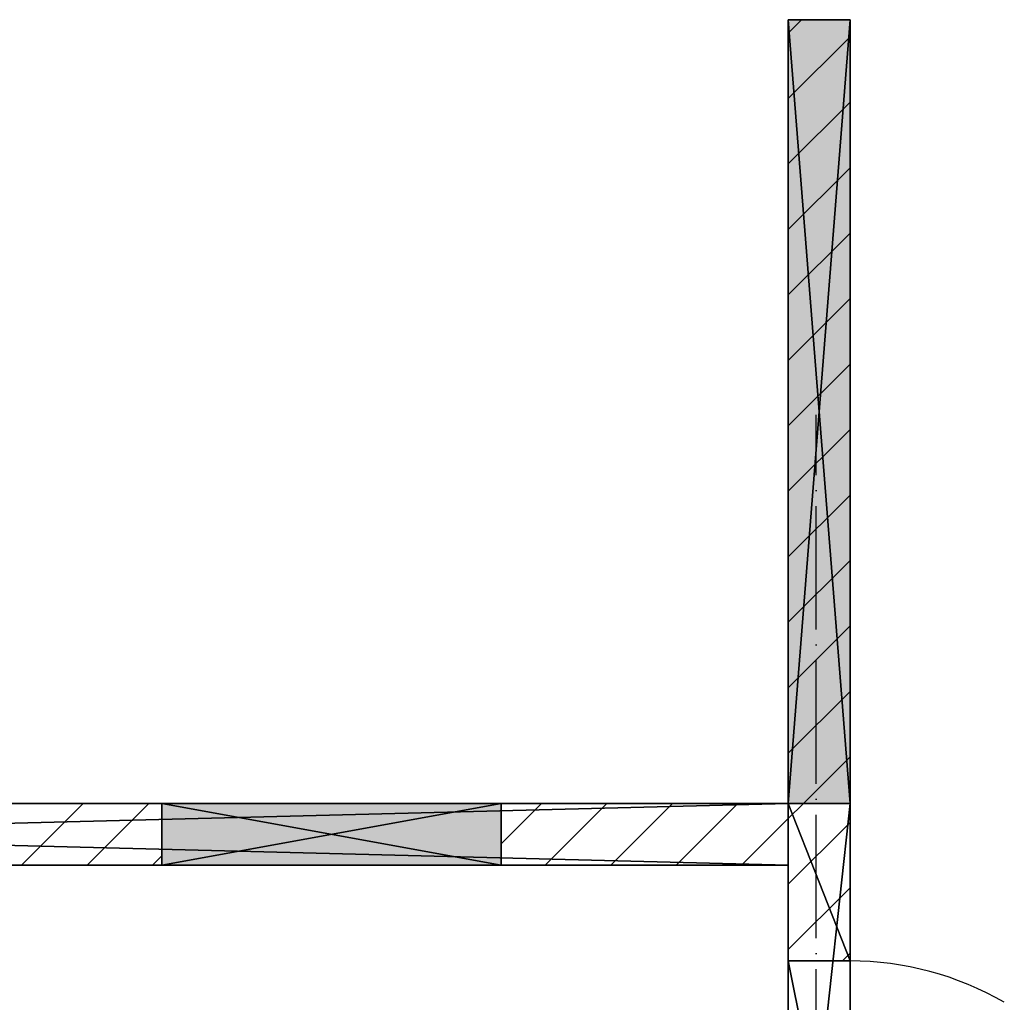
# Model space of a CAD drawing. Header units: millimetres. Extents: x 40580 to 559114, y -343730 to 81020.
# Tile 177 of 256: x 248864 to 252055, y -65197 to -62013. Entities that reach past the tile are written whole.
import ezdxf

# ---------------------------------------------------------------- set-up
doc = ezdxf.new("R2010")
doc.units = ezdxf.units.MM
doc.linetypes.add('______11', pattern=[500, 400, -50, 0, -50])
doc.linetypes.add('______5', pattern=[1100, 800, -100, 100, -100])
for name, color, linetype in [('____________', 7, 'Continuous'), ('___________________', 253, '______5'), ('__________________________', 22, 'Continuous')]:
    doc.layers.add(name, color=color, linetype=linetype)

msp = doc.modelspace()

# ---------------------------------------------------------------- hatches: boundary and pattern name
at = {"layer": '____________', "linetype": 'Continuous'}
msp.add_hatch(color=254, dxfattribs=at).paths.add_polyline_path([(251354.7, -62013.1), (251354.7, -64553.1), (251554.7, -64553.1), (251554.7, -62013.1)])

# ---------------------------------------------------------------- linework, layer by layer
at = {"layer": '____________', "color": 253, "linetype": '______11'}
for p, q in [((251354.7, -62056.4), (251397.9, -62013.1)), ((251354.7, -62480.6), (251554.7, -62280.6)), ((251354.7, -62904.9), (251554.7, -62704.9)), ((251354.7, -63329.1), (251554.7, -63129.1)), ((251354.7, -63753.4), (251554.7, -63553.4)), ((251354.7, -64177.7), (251554.7, -63977.7)), ((251403.4, -64553.1), (251554.7, -64401.9)), ((251354.7, -64601.9), (251403.4, -64553.1)), ((251203.4, -64753.1), (251354.7, -64601.9)), ((251354.7, -65026.2), (251554.7, -64826.2))]:
    msp.add_line(p, q, dxfattribs=at)
at = {"layer": '____________', "color": 253, "linetype": '______5'}
for p, q in [((251354.7, -62268.5), (251554.7, -62068.5)), ((251354.7, -62692.7), (251554.7, -62492.7)), ((251354.7, -63117), (251554.7, -62917)), ((251354.7, -63541.3), (251554.7, -63341.3)), ((251354.7, -63965.5), (251554.7, -63765.5)), ((251354.7, -64389.8), (251554.7, -64189.8)), ((251354.7, -64814.1), (251554.7, -64614.1)), ((249294.2, -64753.1), (249324.7, -64722.7)), ((251529.8, -65063.1), (251554.7, -65038.3))]:
    msp.add_line(p, q, dxfattribs=at)
for points in [[(248870, -64753.1), (249070, -64553.1), (249070, -64553.1)], [(250567, -64753.1), (250767, -64553.1), (250767, -64553.1)], [(250991.3, -64753.1), (251191.3, -64553.1), (251191.3, -64553.1)]]:
    msp.add_lwpolyline(points, dxfattribs=at)
at = {"layer": '____________', "color": 253, "linetype": '______11'}
for points in [[(249082.1, -64753.1), (249282.1, -64553.1), (249282.1, -64553.1)], [(250424.7, -64683.4), (250554.9, -64553.1), (250554.9, -64553.1)], [(250779.2, -64753.1), (250979.2, -64553.1), (250979.2, -64553.1)]]:
    msp.add_lwpolyline(points, dxfattribs=at)
at = {"layer": '____________', "color": 7, "linetype": 'Continuous'}
msp.add_arc((251554.7, -66063.1), 1000, 60, 90, dxfattribs=at)
at = {"layer": '___________________', "color": 253, "linetype": '______11'}
msp.add_line((251444.7, -83493.1), (251444.7, -63293.1), dxfattribs=at)
msp.add_line((251444.7, -83493.1), (251444.7, -63293.1), dxfattribs=at)
at = {"layer": '__________________________', "color": 180, "linetype": 'Continuous'}
for p, q in [((250424.7, -64553.1), (249324.7, -64553.1)), ((249324.7, -64553.1), (249324.7, -64753.1)), ((249324.7, -64553.1), (250424.7, -64753.1)), ((249324.7, -64753.1), (250424.7, -64553.1)), ((250424.7, -64753.1), (250424.7, -64553.1)), ((249324.7, -64753.1), (250424.7, -64753.1))]:
    msp.add_line(p, q, dxfattribs=at)
at = {"layer": '__________________________', "color": 171, "linetype": 'Continuous'}
for points in [[(249324.7, -64753.1), (249324.7, -64553.1), (250424.7, -64753.1)], [(250424.7, -64753.1), (249324.7, -64553.1), (250424.7, -64553.1)]]:
    msp.add_solid(points, dxfattribs=at)

# ---------------------------------------------------------------- meshes
at = {"layer": '____________', "color": 7, "linetype": 'Continuous'}
mesh = msp.add_polyface(dxfattribs=at)
corners = [(251354.7, -62013.1, -1200), (251354.7, -64553.1, -1200), (251354.7, -64553.1, -350), (251354.7, -62013.1, -350)]
mesh.append_faces([[corners[k] for k in face] for face in [(1, 2, 0)]], dxfattribs={"vtx1": -1, "color": 7})
mesh.append_faces([[corners[k] for k in face] for face in [(2, 3, 0)]], dxfattribs={"vtx2": -1, "color": 7})
mesh = msp.add_polyface(dxfattribs=at)
corners = [(251554.7, -62013.1, -1200), (251354.7, -62013.1, -1200), (251354.7, -62013.1, -350), (251554.7, -62013.1, -350)]
mesh.append_faces([[corners[k] for k in face] for face in [(1, 2, 0)]], dxfattribs={"vtx1": -1, "color": 7})
mesh.append_faces([[corners[k] for k in face] for face in [(2, 3, 0)]], dxfattribs={"vtx2": -1, "color": 7})
mesh = msp.add_polyface(dxfattribs=at)
corners = [(251554.7, -62013.1, -350), (251354.7, -62013.1, -350), (251354.7, -64553.1, -350), (251554.7, -64553.1, -350)]
mesh.append_faces([[corners[k] for k in face] for face in [(1, 2, 0)]], dxfattribs={"vtx1": -1, "color": 7})
mesh.append_faces([[corners[k] for k in face] for face in [(2, 3, 0)]], dxfattribs={"vtx2": -1, "color": 7})
mesh = msp.add_polyface(dxfattribs=at)
corners = [(251354.7, -62013.1, -1200), (251554.7, -62013.1, -1200), (251554.7, -64553.1, -1200), (251354.7, -64553.1, -1200)]
mesh.append_faces([[corners[k] for k in face] for face in [(1, 2, 0)]], dxfattribs={"vtx1": -1, "color": 7})
mesh.append_faces([[corners[k] for k in face] for face in [(2, 3, 0)]], dxfattribs={"vtx2": -1, "color": 7})
mesh = msp.add_polyface(dxfattribs=at)
corners = [(251554.7, -64553.1, -1200), (251554.7, -62013.1, -1200), (251554.7, -62013.1, -350), (251554.7, -64553.1, -350)]
mesh.append_faces([[corners[k] for k in face] for face in [(1, 2, 0)]], dxfattribs={"vtx1": -1, "color": 7})
mesh.append_faces([[corners[k] for k in face] for face in [(2, 3, 0)]], dxfattribs={"vtx2": -1, "color": 7})
mesh = msp.add_polyface(dxfattribs=at)
corners = [(251354.7, -64553.1, -3800), (243494.7, -64553.1, -3800), (243494.7, -64553.1, -350), (251354.7, -64553.1, -350), (250424.7, -64553.1, -600), (249324.7, -64553.1, -600), (249324.7, -64553.1, -1100), (250424.7, -64553.1, -1100), (246779.2, -64553.1, -2249.8), (246773.1, -64553.1, -2233.9), (246765.4, -64553.1, -2218.8), (246756.1, -64553.1, -2204.5), (246745.4, -64553.1, -2191.3), (246733.4, -64553.1, -2179.2), (246720.2, -64553.1, -2168.5), (246705.9, -64553.1, -2159.3), (246690.7, -64553.1, -2151.5), (246674.9, -64553.1, -2145.5), (246658.4, -64553.1, -2141.1), (246641.6, -64553.1, -2138.4), (246624.7, -64553.1, -2137.5), (246607.7, -64553.1, -2138.4), (246590.9, -64553.1, -2141.1), (246574.4, -64553.1, -2145.5), (246558.6, -64553.1, -2151.5), (246543.4, -64553.1, -2159.3), (246529.1, -64553.1, -2168.5), (246515.9, -64553.1, -2179.2), (246503.9, -64553.1, -2191.3), (246493.2, -64553.1, -2204.5), (246483.9, -64553.1, -2218.8), (246476.2, -64553.1, -2233.9), (246470.1, -64553.1, -2249.8), (246465.7, -64553.1, -2266.2), (246463, -64553.1, -2283), (246462.2, -64553.1, -2300), (246463, -64553.1, -2317), (246465.7, -64553.1, -2333.8), (246470.1, -64553.1, -2350.2), (246476.2, -64553.1, -2366.1), (246483.9, -64553.1, -2381.2), (246493.2, -64553.1, -2395.5), (246503.9, -64553.1, -2408.7), (246515.9, -64553.1, -2420.8), (246529.1, -64553.1, -2431.5), (246543.4, -64553.1, -2440.7), (246558.6, -64553.1, -2448.5), (246574.4, -64553.1, -2454.5), (246590.9, -64553.1, -2458.9), (246607.7, -64553.1, -2461.6), (246624.7, -64553.1, -2462.5), (246641.6, -64553.1, -2461.6), (246658.4, -64553.1, -2458.9), (246674.9, -64553.1, -2454.5), (246690.7, -64553.1, -2448.5), (246705.9, -64553.1, -2440.7), (246720.2, -64553.1, -2431.5), (246733.4, -64553.1, -2420.8), (246745.4, -64553.1, -2408.7), (246756.1, -64553.1, -2395.5), (246765.4, -64553.1, -2381.2), (246773.1, -64553.1, -2366.1), (246779.2, -64553.1, -2350.2), (246783.6, -64553.1, -2333.8), (246786.3, -64553.1, -2317), (246787.2, -64553.1, -2300), (246786.3, -64553.1, -2283), (246783.6, -64553.1, -2266.2), (248379.2, -64553.1, -2249.8), (248373.1, -64553.1, -2233.9), (248365.4, -64553.1, -2218.8), (248356.1, -64553.1, -2204.5), (248345.4, -64553.1, -2191.3), (248333.4, -64553.1, -2179.2), (248320.2, -64553.1, -2168.5), (248305.9, -64553.1, -2159.3), (248290.7, -64553.1, -2151.5), (248274.9, -64553.1, -2145.5), (248258.4, -64553.1, -2141.1), (248241.6, -64553.1, -2138.4), (248224.7, -64553.1, -2137.5), (248207.7, -64553.1, -2138.4), (248190.9, -64553.1, -2141.1), (248174.4, -64553.1, -2145.5), (248158.6, -64553.1, -2151.5), (248143.4, -64553.1, -2159.3), (248129.1, -64553.1, -2168.5), (248115.9, -64553.1, -2179.2), (248103.9, -64553.1, -2191.3), (248093.2, -64553.1, -2204.5), (248083.9, -64553.1, -2218.8), (248076.2, -64553.1, -2233.9), (248070.1, -64553.1, -2249.8), (248065.7, -64553.1, -2266.2), (248063, -64553.1, -2283), (248062.2, -64553.1, -2300), (248063, -64553.1, -2317), (248065.7, -64553.1, -2333.8), (248070.1, -64553.1, -2350.2), (248076.2, -64553.1, -2366.1), (248083.9, -64553.1, -2381.2), (248093.2, -64553.1, -2395.5), (248103.9, -64553.1, -2408.7), (248115.9, -64553.1, -2420.8), (248129.1, -64553.1, -2431.5), (248143.4, -64553.1, -2440.7), (248158.6, -64553.1, -2448.5), (248174.4, -64553.1, -2454.5), (248190.9, -64553.1, -2458.9), (248207.7, -64553.1, -2461.6), (248224.7, -64553.1, -2462.5), (248241.6, -64553.1, -2461.6), (248258.4, -64553.1, -2458.9), (248274.9, -64553.1, -2454.5), (248290.7, -64553.1, -2448.5), (248305.9, -64553.1, -2440.7), (248320.2, -64553.1, -2431.5), (248333.4, -64553.1, -2420.8), (248345.4, -64553.1, -2408.7), (248356.1, -64553.1, -2395.5), (248365.4, -64553.1, -2381.2), (248373.1, -64553.1, -2366.1), (248379.2, -64553.1, -2350.2), (248383.6, -64553.1, -2333.8), (248386.3, -64553.1, -2317), (248387.2, -64553.1, -2300), (248386.3, -64553.1, -2283), (248383.6, -64553.1, -2266.2)]
mesh.append_faces([[corners[k] for k in face] for face in [(15, 2, 5), (0, 63, 109), (82, 66, 7), (0, 68, 7)]], dxfattribs={"vtx0": -1, "vtx1": -1, "vtx2": -1, "color": 7})
mesh.append_faces([[corners[k] for k in face] for face in [(6, 8, 9), (3, 4, 5), (6, 9, 10), (30, 1, 2), (64, 100, 101), (65, 91, 92), (95, 64, 65), (7, 68, 69), (91, 65, 66), (8, 6, 7), (7, 3, 0)]], dxfattribs={"vtx0": -1, "vtx2": -1, "color": 7})
mesh.append_faces([[corners[k] for k in face] for face in [(2, 3, 5), (5, 6, 10), (10, 11, 5), (11, 12, 5), (12, 13, 5), (13, 14, 5), (14, 15, 5), (15, 16, 2), (16, 17, 2), (17, 18, 2), (18, 19, 2), (19, 20, 2), (20, 21, 2), (21, 22, 2), (22, 23, 2), (23, 24, 2), (24, 25, 2), (25, 26, 2), (26, 27, 2), (27, 28, 2), (28, 29, 2), (29, 30, 2), (30, 31, 1), (31, 32, 1), (32, 33, 1), (33, 34, 1), (34, 35, 1), (35, 36, 1), (36, 37, 1), (37, 38, 1), (38, 39, 1), (39, 40, 1), (40, 41, 1), (41, 42, 1), (42, 43, 1), (43, 44, 1), (44, 45, 1), (45, 46, 1), (46, 47, 1), (47, 48, 1), (48, 49, 1), (49, 50, 1), (50, 51, 1), (51, 52, 1), (52, 53, 1), (53, 54, 1), (0, 1, 54), (54, 55, 0), (55, 56, 0), (56, 57, 0), (57, 58, 0), (58, 59, 0), (59, 60, 0), (60, 61, 0), (61, 62, 0), (62, 63, 0), (63, 64, 101), (101, 102, 63), (102, 103, 63), (103, 104, 63), (104, 105, 63), (105, 106, 63), (106, 107, 63), (107, 108, 63), (108, 109, 63), (109, 110, 0), (110, 111, 0), (111, 112, 0), (112, 113, 0), (113, 114, 0), (114, 115, 0), (115, 116, 0), (116, 117, 0), (117, 118, 0), (118, 119, 0), (119, 120, 0), (120, 121, 0), (121, 122, 0), (122, 123, 0), (123, 124, 0), (124, 125, 0), (125, 126, 0), (126, 127, 0), (127, 68, 0), (92, 93, 65), (93, 94, 65), (94, 95, 65), (95, 96, 64), (96, 97, 64), (97, 98, 64), (98, 99, 64), (99, 100, 64), (69, 70, 7), (70, 71, 7), (71, 72, 7), (72, 73, 7), (73, 74, 7), (74, 75, 7), (75, 76, 7), (76, 77, 7), (77, 78, 7), (78, 79, 7), (79, 80, 7), (80, 81, 7), (81, 82, 7), (82, 83, 66), (83, 84, 66), (84, 85, 66), (85, 86, 66), (86, 87, 66), (87, 88, 66), (88, 89, 66), (89, 90, 66), (90, 91, 66), (66, 67, 7), (67, 8, 7), (7, 4, 3)]], dxfattribs={"vtx1": -1, "vtx2": -1, "color": 7})
mesh = msp.add_polyface(dxfattribs=at)
corners = [(251354.7, -64553.1, -3800), (251354.7, -64753.1, -3800), (243494.7, -64753.1, -3800), (243494.7, -64553.1, -3800)]
mesh.append_faces([[corners[k] for k in face] for face in [(1, 2, 0)]], dxfattribs={"vtx1": -1, "color": 7})
mesh.append_faces([[corners[k] for k in face] for face in [(2, 3, 0)]], dxfattribs={"vtx2": -1, "color": 7})
mesh = msp.add_polyface(dxfattribs=at)
corners = [(251354.7, -64753.1, -350), (251354.7, -64553.1, -350), (243494.7, -64553.1, -350), (243494.7, -64753.1, -350)]
mesh.append_faces([[corners[k] for k in face] for face in [(1, 2, 0)]], dxfattribs={"vtx1": -1, "color": 7})
mesh.append_faces([[corners[k] for k in face] for face in [(2, 3, 0)]], dxfattribs={"vtx2": -1, "color": 7})
mesh = msp.add_polyface(dxfattribs=at)
corners = [(249324.7, -64553.1, -1100), (249324.7, -64553.1, -600), (249324.7, -64753.1, -600), (249324.7, -64753.1, -1100)]
mesh.append_faces([[corners[k] for k in face] for face in [(1, 2, 0)]], dxfattribs={"vtx1": -1, "color": 7})
mesh.append_faces([[corners[k] for k in face] for face in [(2, 3, 0)]], dxfattribs={"vtx2": -1, "color": 7})
mesh = msp.add_polyface(dxfattribs=at)
corners = [(249324.7, -64753.1, -1100), (250424.7, -64753.1, -1100), (250424.7, -64553.1, -1100), (249324.7, -64553.1, -1100)]
mesh.append_faces([[corners[k] for k in face] for face in [(1, 2, 0)]], dxfattribs={"vtx1": -1, "color": 7})
mesh.append_faces([[corners[k] for k in face] for face in [(2, 3, 0)]], dxfattribs={"vtx2": -1, "color": 7})
mesh = msp.add_polyface(dxfattribs=at)
corners = [(249324.7, -64553.1, -600), (250424.7, -64553.1, -600), (250424.7, -64753.1, -600), (249324.7, -64753.1, -600)]
mesh.append_faces([[corners[k] for k in face] for face in [(1, 2, 0)]], dxfattribs={"vtx1": -1, "color": 7})
mesh.append_faces([[corners[k] for k in face] for face in [(2, 3, 0)]], dxfattribs={"vtx2": -1, "color": 7})
mesh = msp.add_polyface(dxfattribs=at)
corners = [(250424.7, -64753.1, -1100), (250424.7, -64753.1, -600), (250424.7, -64553.1, -600), (250424.7, -64553.1, -1100)]
mesh.append_faces([[corners[k] for k in face] for face in [(1, 2, 0)]], dxfattribs={"vtx1": -1, "color": 7})
mesh.append_faces([[corners[k] for k in face] for face in [(2, 3, 0)]], dxfattribs={"vtx2": -1, "color": 7})
mesh = msp.add_polyface(dxfattribs=at)
corners = [(251354.7, -64753.1, -3800), (251354.7, -64553.1, -3800), (251354.7, -64553.1, -350), (251354.7, -64753.1, -350)]
mesh.append_faces([[corners[k] for k in face] for face in [(1, 2, 0)]], dxfattribs={"vtx1": -1, "color": 7})
mesh.append_faces([[corners[k] for k in face] for face in [(2, 3, 0)]], dxfattribs={"vtx2": -1, "color": 7})
mesh = msp.add_polyface(dxfattribs=at)
corners = [(251354.7, -64553.1, -3800), (251354.7, -65063.1, -3800), (251354.7, -65063.1, -1600), (251354.7, -66063.1, -1600), (251354.7, -66063.1, -3800), (251354.7, -66393.1, -3800), (251354.7, -66393.1, -350), (251354.7, -64553.1, -350)]
mesh.append_faces([[corners[k] for k in face] for face in [(3, 6, 7)]], dxfattribs={"vtx0": -1, "vtx2": -1, "color": 7})
mesh.append_faces([[corners[k] for k in face] for face in [(7, 0, 2), (2, 3, 7), (3, 4, 6)]], dxfattribs={"vtx1": -1, "vtx2": -1, "color": 7})
mesh.append_faces([[corners[k] for k in face] for face in [(0, 1, 2), (4, 5, 6)]], dxfattribs={"vtx2": -1, "color": 7})
mesh = msp.add_polyface(dxfattribs=at)
corners = [(251554.7, -64553.1, -3800), (251354.7, -64553.1, -3800), (251354.7, -64553.1, -350), (251554.7, -64553.1, -350)]
mesh.append_faces([[corners[k] for k in face] for face in [(1, 2, 0)]], dxfattribs={"vtx1": -1, "color": 7})
mesh.append_faces([[corners[k] for k in face] for face in [(2, 3, 0)]], dxfattribs={"vtx2": -1, "color": 7})
mesh = msp.add_polyface(dxfattribs=at)
corners = [(251354.7, -66393.1, -350), (251554.7, -66393.1, -350), (251554.7, -64553.1, -350), (251354.7, -64553.1, -350)]
mesh.append_faces([[corners[k] for k in face] for face in [(1, 2, 0)]], dxfattribs={"vtx1": -1, "color": 7})
mesh.append_faces([[corners[k] for k in face] for face in [(2, 3, 0)]], dxfattribs={"vtx2": -1, "color": 7})
mesh = msp.add_polyface(dxfattribs=at)
corners = [(251554.7, -65063.1, -3800), (251354.7, -65063.1, -3800), (251354.7, -64553.1, -3800), (251554.7, -64553.1, -3800)]
mesh.append_faces([[corners[k] for k in face] for face in [(1, 2, 0)]], dxfattribs={"vtx1": -1, "color": 7})
mesh.append_faces([[corners[k] for k in face] for face in [(2, 3, 0)]], dxfattribs={"vtx2": -1, "color": 7})
mesh = msp.add_polyface(dxfattribs=at)
corners = [(251354.7, -64553.1, -1200), (251554.7, -64553.1, -1200), (251554.7, -64553.1, -350), (251354.7, -64553.1, -350)]
mesh.append_faces([[corners[k] for k in face] for face in [(1, 2, 0)]], dxfattribs={"vtx1": -1, "color": 7})
mesh.append_faces([[corners[k] for k in face] for face in [(2, 3, 0)]], dxfattribs={"vtx2": -1, "color": 7})
mesh = msp.add_polyface(dxfattribs=at)
corners = [(251554.7, -66393.1, -3800), (251554.7, -66063.1, -3800), (251554.7, -66063.1, -1600), (251554.7, -65063.1, -1600), (251554.7, -65063.1, -3800), (251554.7, -64553.1, -3800), (251554.7, -64553.1, -350), (251554.7, -66393.1, -350)]
mesh.append_faces([[corners[k] for k in face] for face in [(3, 6, 7)]], dxfattribs={"vtx0": -1, "vtx2": -1, "color": 7})
mesh.append_faces([[corners[k] for k in face] for face in [(7, 0, 2), (2, 3, 7), (3, 4, 6)]], dxfattribs={"vtx1": -1, "vtx2": -1, "color": 7})
mesh.append_faces([[corners[k] for k in face] for face in [(0, 1, 2), (4, 5, 6)]], dxfattribs={"vtx2": -1, "color": 7})
mesh = msp.add_polyface(dxfattribs=at)
corners = [(243494.7, -64753.1, -3800), (251354.7, -64753.1, -3800), (251354.7, -64753.1, -350), (243494.7, -64753.1, -350), (249324.7, -64753.1, -600), (250424.7, -64753.1, -600), (250424.7, -64753.1, -1100), (249324.7, -64753.1, -1100), (246783.6, -64753.1, -2333.8), (246779.2, -64753.1, -2350.2), (246773.1, -64753.1, -2366.1), (246765.4, -64753.1, -2381.2), (246756.1, -64753.1, -2395.5), (246745.4, -64753.1, -2408.7), (246733.4, -64753.1, -2420.8), (246720.2, -64753.1, -2431.5), (246705.9, -64753.1, -2440.7), (246690.7, -64753.1, -2448.5), (246674.9, -64753.1, -2454.5), (246658.4, -64753.1, -2458.9), (246641.6, -64753.1, -2461.6), (246624.7, -64753.1, -2462.5), (246607.7, -64753.1, -2461.6), (246590.9, -64753.1, -2458.9), (246574.4, -64753.1, -2454.5), (246558.6, -64753.1, -2448.5), (246543.4, -64753.1, -2440.7), (246529.1, -64753.1, -2431.5), (246515.9, -64753.1, -2420.8), (246503.9, -64753.1, -2408.7), (246493.2, -64753.1, -2395.5), (246483.9, -64753.1, -2381.2), (246476.2, -64753.1, -2366.1), (246470.1, -64753.1, -2350.2), (246465.7, -64753.1, -2333.8), (246463, -64753.1, -2317), (246462.2, -64753.1, -2300), (246463, -64753.1, -2283), (246465.7, -64753.1, -2266.2), (246470.1, -64753.1, -2249.8), (246476.2, -64753.1, -2233.9), (246483.9, -64753.1, -2218.8), (246493.2, -64753.1, -2204.5), (246503.9, -64753.1, -2191.3), (246515.9, -64753.1, -2179.2), (246529.1, -64753.1, -2168.5), (246543.4, -64753.1, -2159.3), (246558.6, -64753.1, -2151.5), (246574.4, -64753.1, -2145.5), (246590.9, -64753.1, -2141.1), (246607.7, -64753.1, -2138.4), (246624.7, -64753.1, -2137.5), (246641.6, -64753.1, -2138.4), (246658.4, -64753.1, -2141.1), (246674.9, -64753.1, -2145.5), (246690.7, -64753.1, -2151.5), (246705.9, -64753.1, -2159.3), (246720.2, -64753.1, -2168.5), (246733.4, -64753.1, -2179.2), (246745.4, -64753.1, -2191.3), (246756.1, -64753.1, -2204.5), (246765.4, -64753.1, -2218.8), (246773.1, -64753.1, -2233.9), (246779.2, -64753.1, -2249.8), (246783.6, -64753.1, -2266.2), (246786.3, -64753.1, -2283), (246787.2, -64753.1, -2300), (246786.3, -64753.1, -2317), (248383.6, -64753.1, -2333.8), (248379.2, -64753.1, -2350.2), (248373.1, -64753.1, -2366.1), (248365.4, -64753.1, -2381.2), (248356.1, -64753.1, -2395.5), (248345.4, -64753.1, -2408.7), (248333.4, -64753.1, -2420.8), (248320.2, -64753.1, -2431.5), (248305.9, -64753.1, -2440.7), (248290.7, -64753.1, -2448.5), (248274.9, -64753.1, -2454.5), (248258.4, -64753.1, -2458.9), (248241.6, -64753.1, -2461.6), (248224.7, -64753.1, -2462.5), (248207.7, -64753.1, -2461.6), (248190.9, -64753.1, -2458.9), (248174.4, -64753.1, -2454.5), (248158.6, -64753.1, -2448.5), (248143.4, -64753.1, -2440.7), (248129.1, -64753.1, -2431.5), (248115.9, -64753.1, -2420.8), (248103.9, -64753.1, -2408.7), (248093.2, -64753.1, -2395.5), (248083.9, -64753.1, -2381.2), (248076.2, -64753.1, -2366.1), (248070.1, -64753.1, -2350.2), (248065.7, -64753.1, -2333.8), (248063, -64753.1, -2317), (248062.2, -64753.1, -2300), (248063, -64753.1, -2283), (248065.7, -64753.1, -2266.2), (248070.1, -64753.1, -2249.8), (248076.2, -64753.1, -2233.9), (248083.9, -64753.1, -2218.8), (248093.2, -64753.1, -2204.5), (248103.9, -64753.1, -2191.3), (248115.9, -64753.1, -2179.2), (248129.1, -64753.1, -2168.5), (248143.4, -64753.1, -2159.3), (248158.6, -64753.1, -2151.5), (248174.4, -64753.1, -2145.5), (248190.9, -64753.1, -2141.1), (248207.7, -64753.1, -2138.4), (248224.7, -64753.1, -2137.5), (248241.6, -64753.1, -2138.4), (248258.4, -64753.1, -2141.1), (248274.9, -64753.1, -2145.5), (248290.7, -64753.1, -2151.5), (248305.9, -64753.1, -2159.3), (248320.2, -64753.1, -2168.5), (248333.4, -64753.1, -2179.2), (248345.4, -64753.1, -2191.3), (248356.1, -64753.1, -2204.5), (248365.4, -64753.1, -2218.8), (248373.1, -64753.1, -2233.9), (248379.2, -64753.1, -2249.8), (248383.6, -64753.1, -2266.2), (248386.3, -64753.1, -2283), (248387.2, -64753.1, -2300), (248386.3, -64753.1, -2317)]
mesh.append_faces([[corners[k] for k in face] for face in [(4, 3, 56), (7, 64, 110), (6, 121, 1), (83, 67, 1)]], dxfattribs={"vtx0": -1, "vtx1": -1, "vtx2": -1, "color": 7})
mesh.append_faces([[corners[k] for k in face] for face in [(1, 8, 9), (18, 0, 1), (41, 3, 0), (61, 7, 4), (4, 2, 3), (2, 4, 5), (65, 101, 102), (7, 120, 121), (66, 92, 93), (96, 65, 66), (1, 68, 69), (92, 66, 67)]], dxfattribs={"vtx0": -1, "vtx2": -1, "color": 7})
mesh.append_faces([[corners[k] for k in face] for face in [(9, 10, 1), (10, 11, 1), (11, 12, 1), (12, 13, 1), (13, 14, 1), (14, 15, 1), (15, 16, 1), (16, 17, 1), (17, 18, 1), (18, 19, 0), (19, 20, 0), (20, 21, 0), (21, 22, 0), (22, 23, 0), (23, 24, 0), (24, 25, 0), (25, 26, 0), (26, 27, 0), (27, 28, 0), (28, 29, 0), (29, 30, 0), (30, 31, 0), (31, 32, 0), (32, 33, 0), (33, 34, 0), (34, 35, 0), (35, 36, 0), (36, 37, 0), (37, 38, 0), (38, 39, 0), (39, 40, 0), (40, 41, 0), (41, 42, 3), (42, 43, 3), (43, 44, 3), (44, 45, 3), (45, 46, 3), (46, 47, 3), (47, 48, 3), (48, 49, 3), (49, 50, 3), (50, 51, 3), (51, 52, 3), (52, 53, 3), (53, 54, 3), (54, 55, 3), (55, 56, 3), (56, 57, 4), (57, 58, 4), (58, 59, 4), (59, 60, 4), (60, 61, 4), (61, 62, 7), (62, 63, 7), (63, 64, 7), (5, 6, 2), (64, 65, 102), (102, 103, 64), (103, 104, 64), (104, 105, 64), (105, 106, 64), (106, 107, 64), (107, 108, 64), (108, 109, 64), (109, 110, 64), (110, 111, 7), (111, 112, 7), (112, 113, 7), (113, 114, 7), (114, 115, 7), (115, 116, 7), (116, 117, 7), (117, 118, 7), (118, 119, 7), (119, 120, 7), (1, 2, 6), (6, 7, 121), (121, 122, 1), (122, 123, 1), (123, 124, 1), (124, 125, 1), (125, 126, 1), (126, 127, 1), (127, 68, 1), (93, 94, 66), (94, 95, 66), (95, 96, 66), (96, 97, 65), (97, 98, 65), (98, 99, 65), (99, 100, 65), (100, 101, 65), (69, 70, 1), (70, 71, 1), (71, 72, 1), (72, 73, 1), (73, 74, 1), (74, 75, 1), (75, 76, 1), (76, 77, 1), (77, 78, 1), (78, 79, 1), (79, 80, 1), (80, 81, 1), (81, 82, 1), (82, 83, 1), (83, 84, 67), (84, 85, 67), (85, 86, 67), (86, 87, 67), (87, 88, 67), (88, 89, 67), (89, 90, 67), (90, 91, 67), (91, 92, 67), (67, 8, 1)]], dxfattribs={"vtx1": -1, "vtx2": -1, "color": 7})
mesh = msp.add_polyface(dxfattribs=at)
corners = [(251554.7, -66063.1, -1600), (251354.7, -66063.1, -1600), (251354.7, -65063.1, -1600), (251554.7, -65063.1, -1600)]
mesh.append_faces([[corners[k] for k in face] for face in [(1, 2, 0)]], dxfattribs={"vtx1": -1, "color": 7})
mesh.append_faces([[corners[k] for k in face] for face in [(2, 3, 0)]], dxfattribs={"vtx2": -1, "color": 7})
mesh = msp.add_polyface(dxfattribs=at)
corners = [(251554.7, -65063.1, -1600), (251354.7, -65063.1, -1600), (251354.7, -65063.1, -3800), (251554.7, -65063.1, -3800)]
mesh.append_faces([[corners[k] for k in face] for face in [(1, 2, 0)]], dxfattribs={"vtx1": -1, "color": 7})
mesh.append_faces([[corners[k] for k in face] for face in [(2, 3, 0)]], dxfattribs={"vtx2": -1, "color": 7})

doc.saveas('drawing.dxf')
